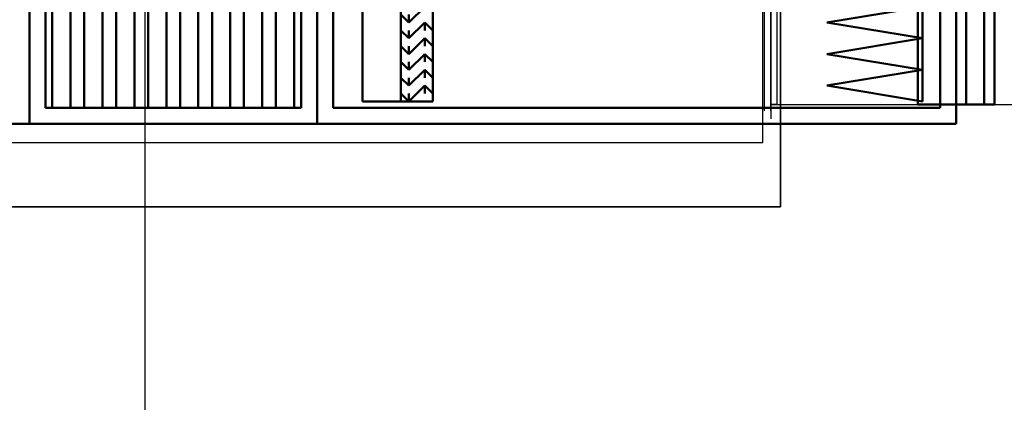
# Model space of a CAD drawing. Header units: centimetres. Extents: x -156440 to 298236, y -263599 to 81430.
# Tile 38 of 170: x 145883 to 148965, y -148024 to -146826. Entities that reach past the tile are written whole.
import ezdxf

# ---------------------------------------------------------------- set-up
doc = ezdxf.new("R2010")
doc.units = ezdxf.units.CM
doc.header["$LTSCALE"] = 50
for name, pattern in [('01-101 Went PP Poziom -2$0$Przekrój 3a-3a$0$HIDDEN', [9.525, 6.35, -3.175]), ('Kondygnacja -2$0$HIDDEN2', [4.7625, 3.175, -1.5875]), ('Osie rzutów$0$DASHDOT2', [12.7, 6.35, -3.175, 0, -3.175])]:
    doc.linetypes.add(name, pattern=pattern)
doc.layers.get('0').update_dxf_attribs({"color": 8})
for name, color, linetype in [('01-101 Went PP Poziom -2$0$L_Nawiew', 3, 'Continuous'), ('01-101 Went PP Poziom -2$0$L_text', 2, 'Continuous'), ('01-101 Went PP Poziom -2$0$L_Wywiew', 6, 'Continuous'), ('bgde_centrale wentylacyjne', 3, 'Continuous'), ('Kondygnacja -2$0$ARCH_KONSTR_POWYŻEJ RZUTU_IST', 8, 'Kondygnacja -2$0$HIDDEN2'), ('Osie rzutów$0$ARCH_INFO_OSIE_IST', 8, 'Osie rzutów$0$DASHDOT2')]:
    doc.layers.add(name, color=color, linetype=linetype)
for name, color, linetype, lineweight in [('01-101 Went PP Poziom -2$0$L_urządzenia', 1, 'Continuous', 50), ('bgde_fundamenty pod urządzenia', 7, 'Continuous', 35), ('Kondygnacja -2$0$_SP KORYTA', 8, 'Continuous', 25)]:
    doc.layers.add(name, color=color, linetype=linetype, lineweight=lineweight)
doc.layers.get('01-101 Went PP Poziom -2$0$L_text').off()

# ---------------------------------------------------------------- blocks, each defined once
blk = doc.blocks.new('Osie rzutów')
at = {"layer": 'Osie rzutów$0$ARCH_INFO_OSIE_IST', "ltscale": 10}
blk.add_line((6860, 12510), (6860, 4623.26), dxfattribs=at)
blk = doc.blocks.new('Kondygnacja -2$0$konstukcja stropu -2')
at = {"layer": 'Kondygnacja -2$0$ARCH_KONSTR_POWYŻEJ RZUTU_IST', "ltscale": 10}
blk.add_line((6885, 7355), (6885, 6825), dxfattribs=at)
blk = doc.blocks.new('*U496')
at = {"layer": '01-101 Went PP Poziom -2$0$L_Nawiew', "linetype": '01-101 Went PP Poziom -2$0$Przekrój 3a-3a$0$HIDDEN', "lineweight": -3}
for p, q in [((-715, 815), (785, 815)), ((785, 815), (805, 815)), ((805, 815), (805, -685)), ((-815, -785), (-815, 715)), ((805, -685), (785, -685)), ((-815, -805), (-815, -785)), ((685, -785), (685, -805)), ((685, -805), (-815, -805))]:
    blk.add_line(p, q, dxfattribs=at)
at = {"layer": '01-101 Went PP Poziom -2$0$L_Nawiew', "linetype": '01-101 Went PP Poziom -2$0$Przekrój 3a-3a$0$HIDDEN', "lineweight": -3, "extrusion": (-5.80092e-13, -2.22045e-16, -1)}
for centre in [(-715, 715), (-715, 715), (785, -785), (785, -785)]:
    blk.add_ellipse(centre, major_axis=(0, 100), ratio=1, start_param=-1.570796, end_param=0, dxfattribs=at)
blk = doc.blocks.new('*U495')
at = {"linetype": 'Continuous', "lineweight": -2}
for p, q in [((805, 860), (805, 815)), ((805, 815), (805, -685)), ((805, -685), (805, -730)), ((-815, -805), (-860, -805)), ((685, -805), (-815, -805)), ((730, -805), (685, -805))]:
    blk.add_line(p, q, dxfattribs=at)
at = {"color": 0, "linetype": 'ByBlock', "lineweight": -2}
for p, q in [((-715, 815), (785, 815)), ((785, 815), (805, 815)), ((-815, -785), (-815, 715)), ((805, -685), (785, -685)), ((-815, -805), (-815, -785)), ((685, -785), (685, -805))]:
    blk.add_line(p, q, dxfattribs=at)
at = {"color": 0, "linetype": 'ByBlock', "lineweight": -2, "extrusion": (-4.44089e-16, -2.22045e-16, -1)}
for centre in [(-715, 715), (-715, 715), (785, -785), (785, -785)]:
    blk.add_ellipse(centre, major_axis=(0, 100), ratio=1, start_param=-1.570796, end_param=0, dxfattribs=at)
blk = doc.blocks.new('*U479')
at = {"color": 0, "linetype": 'ByBlock', "lineweight": -2}
for p, q in [((-770, 0, 20), (770, 0, 20)), ((-750, 0, -20), (750, 0, -20)), ((750, 0), (750, 0, -20)), ((-750, 0, -20), (-750, 0))]:
    blk.add_line(p, q, dxfattribs=at)
at = {"layer": '01-101 Went PP Poziom -2$0$L_Wywiew', "linetype": '01-101 Went PP Poziom -2$0$Przekrój 3a-3a$0$HIDDEN', "lineweight": -3}
for p, q in [((-750, 0), (750, 0)), ((750, 0), (770, 0)), ((-770, 0), (-750, 0))]:
    blk.add_line(p, q, dxfattribs=at)
blk = doc.blocks.new('01-101 Went PP Poziom -2$0$A$C4FF92EF0')
at = {"layer": '01-101 Went PP Poziom -2$0$L_urządzenia', "extrusion": (-1.22461e-16, -1, 0)}
for p, q in [((6778.95, 2370, -1017.5), (6778.95, 2208, -1017.5)), ((6778.95, 2208, -1005.5), (6778.95, 2370, -1005.5)), ((6778.95, 2370, -713.5), (6778.95, 2208, -713.5)), ((6778.95, 2370, -1017.5), (6778.95, 2208, -1017.5)), ((6778.95, 2208, -1005.5), (6778.95, 2370, -1005.5)), ((6778.95, 2370, -713.5), (6778.95, 2208, -713.5)), ((6868.95, 2370, -1017.5), (6868.95, 2208, -1017.5)), ((6868.95, 2208, -1005.5), (6868.95, 2370, -1005.5)), ((6868.95, 2370, -859.5), (6868.95, 2208, -859.5)), ((6868.95, 2370, -1017.5), (6868.95, 2208, -1017.5)), ((6868.95, 2208, -1005.5), (6868.95, 2370, -1005.5)), ((6868.95, 2370, -713.5), (6868.95, 2208, -713.5)), ((6868.95, 2208, -859.5), (6868.95, 2370, -859.5)), ((6868.95, 2370, -713.5), (6868.95, 2208, -713.5)), ((7068.95, 2370, -1017.5), (7068.95, 2208, -1017.5)), ((7068.95, 2208, -1005.5), (7068.95, 2370, -1005.5)), ((7068.95, 2370, -859.5), (7068.95, 2208, -859.5)), ((7068.95, 2208, -859.5), (7068.95, 2370, -859.5)), ((7068.95, 2370, -713.5), (7068.95, 2208, -713.5)), ((6783.95, 2365, -853.5), (6783.95, 2213, -853.5)), ((6783.95, 2365, -865.5), (6783.95, 2213, -865.5)), ((6783.95, 2213, -1000.5), (6783.95, 2365, -1000.5)), ((6783.95, 2365, -718.5), (6783.95, 2213, -718.5)), ((6786.05, 2365, -862.4), (6786.05, 2213, -862.4)), ((6791.75, 2365, -856.7), (6791.75, 2213, -856.7)), ((6796.05, 2365, -856.7), (6796.05, 2213, -856.7)), ((6801.75, 2365, -862.4), (6801.75, 2213, -862.4)), ((6806.05, 2365, -862.4), (6806.05, 2213, -862.4)), ((6811.75, 2365, -856.7), (6811.75, 2213, -856.7)), ((6816.05, 2365, -856.7), (6816.05, 2213, -856.7)), ((6821.75, 2365, -862.4), (6821.75, 2213, -862.4)), ((6826.05, 2365, -862.4), (6826.05, 2213, -862.4)), ((6831.75, 2365, -856.7), (6831.75, 2213, -856.7)), ((6836.05, 2365, -856.7), (6836.05, 2213, -856.7)), ((6841.75, 2365, -862.4), (6841.75, 2213, -862.4)), ((6846.05, 2365, -862.4), (6846.05, 2213, -862.4)), ((6851.75, 2365, -856.7), (6851.75, 2213, -856.7)), ((6856.05, 2365, -856.7), (6856.05, 2213, -856.7)), ((6861.75, 2365, -862.4), (6861.75, 2213, -862.4)), ((6863.95, 2365, -853.5), (6863.95, 2213, -853.5)), ((6863.95, 2365, -865.5), (6863.95, 2213, -865.5)), ((6863.95, 2213, -1000.5), (6863.95, 2365, -1000.5)), ((6863.95, 2365, -718.5), (6863.95, 2213, -718.5)), ((6873.95, 2213, -1000.5), (6873.95, 2365, -1000.5)), ((6873.95, 2365, -864.5), (6873.95, 2213, -864.5)), ((6873.95, 2213, -854.5), (6873.95, 2365, -854.5)), ((6873.95, 2365, -718.5), (6873.95, 2213, -718.5)), ((7056.95, 2364, -719), (7056.95, 2214, -719)), ((7056.95, 2364, -854), (7056.95, 2214, -854)), ((7063.95, 2213, -1000.5), (7063.95, 2365, -1000.5)), ((7063.95, 2365, -864.5), (7063.95, 2213, -864.5)), ((7063.95, 2213, -854.5), (7063.95, 2365, -854.5)), ((7063.95, 2365, -718.5), (7063.95, 2213, -718.5)), ((7068.95, 2364, -865), (7068.95, 2214, -865)), ((7068.95, 2364, -1000), (7068.95, 2214, -1000)), ((7068.95, 2364, -719), (7068.95, 2214, -719)), ((7068.95, 2364, -854), (7068.95, 2214, -854)), ((7068.95, 2364, -719), (7068.95, 2214, -719)), ((7068.95, 2364, -854), (7068.95, 2214, -854)), ((7072.05, 2364, -723.7), (7072.05, 2214, -723.7)), ((7072.05, 2364, -739.4), (7072.05, 2214, -739.4)), ((7072.05, 2364, -743.7), (7072.05, 2214, -743.7)), ((7072.05, 2364, -759.4), (7072.05, 2214, -759.4)), ((7072.05, 2364, -763.7), (7072.05, 2214, -763.7)), ((7072.05, 2364, -779.4), (7072.05, 2214, -779.4)), ((7072.05, 2364, -783.7), (7072.05, 2214, -783.7)), ((7072.05, 2364, -799.4), (7072.05, 2214, -799.4)), ((7072.05, 2364, -803.7), (7072.05, 2214, -803.7)), ((7072.05, 2364, -819.4), (7072.05, 2214, -819.4)), ((7072.05, 2364, -823.7), (7072.05, 2214, -823.7)), ((7072.05, 2364, -839.4), (7072.05, 2214, -839.4)), ((7072.05, 2364, -843.7), (7072.05, 2214, -843.7)), ((7077.75, 2364, -729.4), (7077.75, 2214, -729.4)), ((7077.75, 2364, -733.7), (7077.75, 2214, -733.7)), ((7077.75, 2364, -749.4), (7077.75, 2214, -749.4)), ((7077.75, 2364, -753.7), (7077.75, 2214, -753.7)), ((7077.75, 2364, -769.4), (7077.75, 2214, -769.4)), ((7077.75, 2364, -773.7), (7077.75, 2214, -773.7)), ((7077.75, 2364, -789.4), (7077.75, 2214, -789.4)), ((7077.75, 2364, -793.7), (7077.75, 2214, -793.7)), ((7077.75, 2364, -809.4), (7077.75, 2214, -809.4)), ((7077.75, 2364, -813.7), (7077.75, 2214, -813.7)), ((7077.75, 2364, -829.4), (7077.75, 2214, -829.4)), ((7077.75, 2364, -833.7), (7077.75, 2214, -833.7)), ((7077.75, 2364, -849.4), (7077.75, 2214, -849.4)), ((7080.95, 2364, -865), (7080.95, 2214, -865)), ((7080.95, 2364, -1000), (7080.95, 2214, -1000)), ((7080.95, 2364, -719), (7080.95, 2214, -719)), ((7080.95, 2364, -854), (7080.95, 2214, -854)), ((6883.15, 2363, -866.5), (6883.15, 2215, -866.5)), ((6883.15, 2363, -998.5), (6883.15, 2215, -998.5)), ((6895.15, 2363, -866.5), (6895.15, 2215, -866.5)), ((6895.15, 2363, -998.5), (6895.15, 2215, -998.5)), ((6895.15, 2363, -866.5), (6895.15, 2215, -866.5)), ((6895.15, 2363, -998.5), (6895.15, 2215, -998.5)), ((6905.15, 2363, -866.5), (6905.15, 2215, -866.5)), ((6905.15, 2363, -998.5), (6905.15, 2215, -998.5)), ((6897.65, 2239.7, -866.5), (6902.65, 2244.6, -866.5)), ((6897.65, 2239.7, -998.5), (6902.65, 2244.6, -998.5)), ((7058.45, 2244.6, -720.5), (7028.45, 2239.7, -720.5)), ((7058.45, 2244.6, -852.5), (7028.45, 2239.7, -852.5)), ((7058.45, 2244.6, -720.5), (7058.45, 2234.8, -720.5)), ((7058.45, 2244.6, -852.5), (7058.45, 2234.8, -852.5)), ((6895.15, 2242.2, -866.5), (6897.65, 2239.7, -866.5)), ((6895.15, 2242.2, -998.5), (6897.65, 2239.7, -998.5)), ((6897.65, 2239.7, -998.5), (6897.65, 2242.2, -866.5)), ((6897.65, 2234.8, -866.5), (6902.65, 2239.7, -866.5)), ((6897.65, 2234.8, -998.5), (6902.65, 2239.7, -998.5)), ((6902.65, 2239.7, -998.5), (6902.65, 2237.2, -866.5)), ((6902.65, 2239.7, -866.5), (6905.15, 2237.2, -866.5)), ((6902.65, 2239.7, -998.5), (6905.15, 2237.2, -998.5)), ((7028.45, 2239.7, -852.5), (7028.45, 2239.7, -720.5)), ((7058.45, 2234.8, -720.5), (7028.45, 2239.7, -720.5)), ((7058.45, 2234.8, -852.5), (7028.45, 2239.7, -852.5)), ((6895.15, 2237.2, -998.5), (6895.15, 2237.2, -866.5)), ((6895.15, 2237.2, -866.5), (6897.65, 2234.8, -866.5)), ((6895.15, 2237.2, -998.5), (6897.65, 2234.8, -998.5)), ((6897.65, 2234.8, -998.5), (6897.65, 2237.2, -866.5)), ((6897.65, 2229.8, -866.5), (6902.65, 2234.8, -866.5)), ((6897.65, 2229.8, -998.5), (6902.65, 2234.8, -998.5)), ((6902.65, 2234.8, -998.5), (6902.65, 2232.3, -866.5)), ((6902.65, 2234.8, -866.5), (6905.15, 2232.3, -866.5)), ((6902.65, 2234.8, -998.5), (6905.15, 2232.3, -998.5)), ((6905.15, 2237.2, -998.5), (6905.15, 2237.2, -866.5)), ((7058.45, 2234.8, -720.5), (7028.45, 2229.8, -720.5)), ((7058.45, 2234.8, -852.5), (7028.45, 2229.8, -852.5)), ((7058.45, 2234.8, -852.5), (7058.45, 2234.8, -720.5)), ((7058.45, 2234.8, -720.5), (7058.45, 2224.9, -720.5)), ((7058.45, 2234.8, -852.5), (7058.45, 2224.9, -852.5)), ((7058.45, 2234.8, -852.5), (7058.45, 2234.8, -720.5)), ((6895.15, 2232.3, -998.5), (6895.15, 2232.3, -866.5)), ((6895.15, 2232.3, -866.5), (6897.65, 2229.8, -866.5)), ((6895.15, 2232.3, -998.5), (6897.65, 2229.8, -998.5)), ((6897.65, 2229.8, -998.5), (6897.65, 2232.3, -866.5)), ((6905.15, 2232.3, -998.5), (6905.15, 2232.3, -866.5)), ((6897.65, 2224.9, -866.5), (6902.65, 2229.8, -866.5)), ((6897.65, 2224.9, -998.5), (6902.65, 2229.8, -998.5)), ((6902.65, 2229.8, -998.5), (6902.65, 2227.4, -866.5)), ((6902.65, 2229.8, -866.5), (6905.15, 2227.4, -866.5)), ((6902.65, 2229.8, -998.5), (6905.15, 2227.4, -998.5)), ((7028.45, 2229.8, -852.5), (7028.45, 2229.8, -720.5)), ((7058.45, 2224.9, -720.5), (7028.45, 2229.8, -720.5)), ((7058.45, 2224.9, -852.5), (7028.45, 2229.8, -852.5)), ((6895.15, 2227.4, -998.5), (6895.15, 2227.4, -866.5)), ((6895.15, 2227.4, -866.5), (6897.65, 2224.9, -866.5)), ((6895.15, 2227.4, -998.5), (6897.65, 2224.9, -998.5)), ((6897.65, 2224.9, -998.5), (6897.65, 2227.4, -866.5)), ((6905.15, 2227.4, -998.5), (6905.15, 2227.4, -866.5)), ((6895.15, 2222.4, -998.5), (6895.15, 2222.4, -866.5)), ((6895.15, 2222.4, -866.5), (6897.65, 2220, -866.5)), ((6895.15, 2222.4, -998.5), (6897.65, 2220, -998.5)), ((6897.65, 2220, -866.5), (6902.65, 2224.9, -866.5)), ((6897.65, 2220, -998.5), (6902.65, 2224.9, -998.5)), ((6897.65, 2220, -998.5), (6897.65, 2222.4, -866.5)), ((6902.65, 2224.9, -998.5), (6902.65, 2222.4, -866.5)), ((6902.65, 2224.9, -866.5), (6905.15, 2222.4, -866.5)), ((6902.65, 2224.9, -998.5), (6905.15, 2222.4, -998.5)), ((6905.15, 2222.4, -998.5), (6905.15, 2222.4, -866.5)), ((7058.45, 2224.9, -720.5), (7028.45, 2220, -720.5)), ((7058.45, 2224.9, -852.5), (7028.45, 2220, -852.5)), ((7058.45, 2224.9, -852.5), (7058.45, 2224.9, -720.5)), ((7058.45, 2224.9, -720.5), (7058.45, 2215, -720.5)), ((7058.45, 2224.9, -852.5), (7058.45, 2215, -852.5)), ((7058.45, 2224.9, -852.5), (7058.45, 2224.9, -720.5)), ((6897.65, 2215, -866.5), (6902.65, 2220, -866.5)), ((6897.65, 2215, -998.5), (6902.65, 2220, -998.5)), ((6902.65, 2220, -998.5), (6902.65, 2217.5, -866.5)), ((6902.65, 2220, -866.5), (6905.15, 2217.5, -866.5)), ((6902.65, 2220, -998.5), (6905.15, 2217.5, -998.5)), ((7028.45, 2220, -852.5), (7028.45, 2220, -720.5)), ((7058.45, 2215, -720.5), (7028.45, 2220, -720.5)), ((7058.45, 2215, -852.5), (7028.45, 2220, -852.5)), ((6895.15, 2217.5, -998.5), (6895.15, 2217.5, -866.5)), ((6895.15, 2217.5, -866.5), (6897.65, 2215, -866.5)), ((6895.15, 2217.5, -998.5), (6897.65, 2215, -998.5)), ((6897.65, 2215, -998.5), (6897.65, 2217.5, -866.5)), ((6905.15, 2217.5, -998.5), (6905.15, 2217.5, -866.5)), ((6783.95, 2213, -853.5), (6783.95, 2213, -865.5)), ((6863.95, 2213, -853.5), (6783.95, 2213, -853.5)), ((6783.95, 2213, -865.5), (6863.95, 2213, -865.5)), ((6783.95, 2213, -718.5), (6783.95, 2213, -1000.5)), ((6783.95, 2213, -718.5), (6863.95, 2213, -718.5)), ((6783.95, 2213, -1000.5), (6863.95, 2213, -1000.5)), ((6791.75, 2213, -856.7), (6786.05, 2213, -862.4)), ((6796.05, 2213, -856.7), (6801.75, 2213, -862.4)), ((6811.75, 2213, -856.7), (6806.05, 2213, -862.4)), ((6816.05, 2213, -856.7), (6821.75, 2213, -862.4)), ((6831.75, 2213, -856.7), (6826.05, 2213, -862.4)), ((6836.05, 2213, -856.7), (6841.75, 2213, -862.4)), ((6851.75, 2213, -856.7), (6846.05, 2213, -862.4)), ((6856.05, 2213, -856.7), (6861.75, 2213, -862.4)), ((6863.95, 2213, -865.5), (6863.95, 2213, -853.5)), ((6863.95, 2213, -718.5), (6863.95, 2213, -1000.5)), ((6873.95, 2213, -864.5), (6873.95, 2213, -1000.5)), ((6873.95, 2213, -864.5), (6921.45, 2213, -864.5)), ((6873.95, 2213, -1000.5), (6921.45, 2213, -1000.5)), ((6873.95, 2213, -718.5), (6873.95, 2213, -854.5)), ((6873.95, 2213, -718.5), (7021.45, 2213, -718.5)), ((6873.95, 2213, -854.5), (7021.45, 2213, -854.5)), ((6883.15, 2215, -866.5), (6883.15, 2215, -998.5)), ((6895.15, 2215, -866.5), (6883.15, 2215, -866.5)), ((6883.15, 2215, -998.5), (6895.15, 2215, -998.5)), ((6895.15, 2215, -866.5), (6895.15, 2215, -998.5)), ((6905.15, 2215, -866.5), (6895.15, 2215, -866.5)), ((6895.15, 2215, -998.5), (6905.15, 2215, -998.5)), ((6895.15, 2215, -998.5), (6895.15, 2215, -866.5)), ((6905.15, 2215, -998.5), (6905.15, 2215, -866.5)), ((6921.45, 2213, -864.5), (7063.95, 2213, -864.5)), ((6921.45, 2213, -1000.5), (7063.95, 2213, -1000.5)), ((7021.45, 2213, -718.5), (7063.95, 2213, -718.5)), ((7021.45, 2213, -854.5), (7063.95, 2213, -854.5)), ((7056.95, 2214, -719), (7056.95, 2214, -854)), ((7068.95, 2214, -719), (7056.95, 2214, -719)), ((7056.95, 2214, -854), (7068.95, 2214, -854)), ((7058.45, 2215, -852.5), (7058.45, 2215, -720.5)), ((7063.95, 2213, -864.5), (7063.95, 2213, -1000.5)), ((7063.95, 2213, -718.5), (7063.95, 2213, -854.5)), ((7068.95, 2214, -865), (7068.95, 2214, -1000)), ((7080.95, 2214, -865), (7068.95, 2214, -865)), ((7068.95, 2214, -1000), (7080.95, 2214, -1000)), ((7068.95, 2214, -854), (7068.95, 2214, -719)), ((7068.95, 2214, -719), (7068.95, 2214, -854)), ((7080.95, 2214, -719), (7068.95, 2214, -719)), ((7068.95, 2214, -854), (7080.95, 2214, -854)), ((7072.05, 2214, -723.7), (7077.75, 2214, -729.4)), ((7072.05, 2214, -739.4), (7077.75, 2214, -733.7)), ((7072.05, 2214, -743.7), (7077.75, 2214, -749.4)), ((7072.05, 2214, -759.4), (7077.75, 2214, -753.7)), ((7072.05, 2214, -763.7), (7077.75, 2214, -769.4)), ((7072.05, 2214, -779.4), (7077.75, 2214, -773.7)), ((7072.05, 2214, -783.7), (7077.75, 2214, -789.4)), ((7072.05, 2214, -799.4), (7077.75, 2214, -793.7)), ((7072.05, 2214, -803.7), (7077.75, 2214, -809.4)), ((7072.05, 2214, -819.4), (7077.75, 2214, -813.7)), ((7072.05, 2214, -823.7), (7077.75, 2214, -829.4)), ((7072.05, 2214, -839.4), (7077.75, 2214, -833.7)), ((7072.05, 2214, -843.7), (7077.75, 2214, -849.4)), ((7080.95, 2214, -1000), (7080.95, 2214, -865)), ((7080.95, 2214, -854), (7080.95, 2214, -719)), ((6518.95, 2208, -1017.5), (6778.95, 2208, -1017.5)), ((6518.95, 2208, -713.5), (6778.95, 2208, -713.5)), ((6518.95, 2208, -1005.5), (6778.95, 2208, -1005.5)), ((6778.95, 2208, -1005.5), (6778.95, 2208, -1017.5)), ((6778.95, 2208, -1017.5), (6868.95, 2208, -1017.5)), ((6778.95, 2208, -713.5), (6778.95, 2208, -1005.5)), ((6778.95, 2208, -713.5), (6868.95, 2208, -713.5)), ((6778.95, 2208, -1005.5), (6868.95, 2208, -1005.5)), ((6778.95, 2208, -1005.5), (6778.95, 2208, -1017.5)), ((6778.95, 2208, -713.5), (6778.95, 2208, -1005.5)), ((6868.95, 2208, -1005.5), (6868.95, 2208, -1017.5)), ((6868.95, 2208, -1017.5), (6921.45, 2208, -1017.5)), ((6868.95, 2208, -859.5), (6868.95, 2208, -1005.5)), ((6868.95, 2208, -859.5), (6921.45, 2208, -859.5)), ((6868.95, 2208, -1005.5), (6921.45, 2208, -1005.5)), ((6868.95, 2208, -1005.5), (6868.95, 2208, -1017.5)), ((6868.95, 2208, -713.5), (6868.95, 2208, -1005.5)), ((6868.95, 2208, -713.5), (6868.95, 2208, -859.5)), ((6868.95, 2208, -713.5), (7021.45, 2208, -713.5)), ((6868.95, 2208, -859.5), (7021.45, 2208, -859.5)), ((6921.45, 2208, -1017.5), (7068.95, 2208, -1017.5)), ((6921.45, 2208, -859.5), (7068.95, 2208, -859.5)), ((6921.45, 2208, -1005.5), (7068.95, 2208, -1005.5)), ((7021.45, 2208, -713.5), (7068.95, 2208, -713.5)), ((7021.45, 2208, -859.5), (7068.95, 2208, -859.5)), ((7068.95, 2208, -1005.5), (7068.95, 2208, -1017.5)), ((7068.95, 2208, -859.5), (7068.95, 2208, -1005.5)), ((7068.95, 2208, -713.5), (7068.95, 2208, -859.5))]:
    blk.add_line(p, q, dxfattribs=at)

msp = doc.modelspace()

# ---------------------------------------------------------------- linework, layer by layer
at = {"layer": 'bgde_centrale wentylacyjne'}
msp.add_lwpolyline([(143018.779, -147210.769), (148208.779, -147210.769), (148208.779, -145470.769), (143018.779, -145470.769)], close=True, dxfattribs=at)
at = {"layer": 'bgde_fundamenty pod urządzenia', "elevation": -23199.999}
msp.add_lwpolyline([(148263.712, -145271.445), (141863.645, -145271.445), (141863.645, -147411.445), (148263.712, -147411.445)], close=True, dxfattribs=at)

# ---------------------------------------------------------------- block references
at = {"layer": '01-101 Went PP Poziom -2$0$L_Nawiew', "linetype": 'Continuous', "extrusion": (-2.22045e-16, -5.80092e-13, -1), "rotation": 90}
msp.add_blockref('*U496', (-149038.528, -146276.769, 9480), dxfattribs=at)
at = {"layer": '01-101 Went PP Poziom -2$0$L_text', "xscale": 10, "yscale": 10, "zscale": 10}
msp.add_blockref('01-101 Went PP Poziom -2$0$A$C4FF92EF0', (78124.241, -169231.769), dxfattribs=at)
at = {"layer": '01-101 Went PP Poziom -2$0$L_Wywiew', "linetype": 'Continuous', "extrusion": (-2.22045e-16, -4.44089e-16, -1), "rotation": 90}
msp.add_blockref('*U495', (-149038.528, -146276.769, 8020), dxfattribs=at)
at = {"layer": '01-101 Went PP Poziom -2$0$L_Wywiew', "linetype": 'Continuous', "extrusion": (-1, 4.44089e-16, 2.22045e-16), "rotation": 180}
msp.add_blockref('*U479', (146341.769, -8020, -148233.528), dxfattribs=at)
at = {"layer": 'Kondygnacja -2$0$_SP KORYTA', "xscale": 10, "yscale": 10, "zscale": 10}
msp.add_blockref('Kondygnacja -2$0$konstukcja stropu -2', (77424.241, -219231.769, -3480), dxfattribs=at)
at = {"layer": 'Osie rzutów$0$ARCH_INFO_OSIE_IST', "xscale": 10, "yscale": 10, "zscale": 10}
msp.add_blockref('Osie rzutów', (77424.241, -219231.769), dxfattribs=at)

doc.saveas('drawing.dxf')
